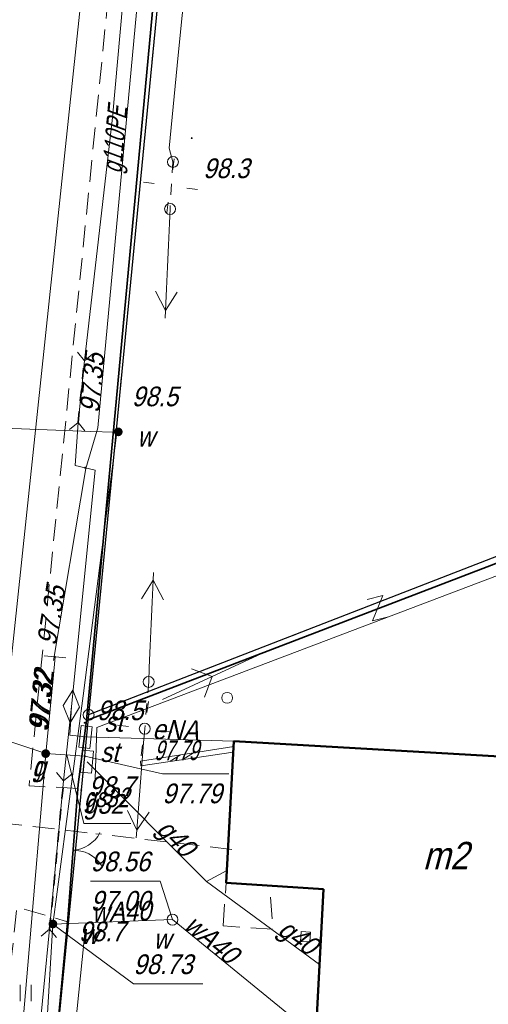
# Model space of a CAD drawing. Extents: x 6530721 to 6531385, y 5978377 to 5979143.
# Tile 130 of 146: x 6530919 to 6530940, y 5979033 to 5979078. Entities that reach past the tile are written whole.
import ezdxf
from ezdxf.enums import TextEntityAlignment as Align

# ---------------------------------------------------------------- set-up
doc = ezdxf.new("R2010")
doc.units = 0
for name, pattern in [('AB_rokocin 2014-08-13 AC2004$0$0.5_0.5', [1, 0.5, -0.5]), ('AB_rokocin 2014-08-13 AC2004$0$1.0_0.5', [1.5, 1, -0.5]), ('AB_rokocin 2014-08-13 AC2004$0$ib05_500', [1, 0.5, -0.5]), ('AB_rokocin 2014-08-13 AC2004$0$l217_500', [2, 1.5, -0.5]), ('AB_rokocin 2014-08-13 AC2004$0$l219_500', [0]), ('AB_rokocin 2014-08-13 AC2004$0$mz1.0_0.5', [1.5, 1, -0.5])]:
    doc.linetypes.add(name, pattern=pattern)
for name, color, linetype, lineweight in [('AB-wymiarowa', 7, 'Continuous', 30), ('AB_rokocin 2014-08-13 AC2004$0$202-Punkt graniczny stabilizowany trwale', 7, 'Continuous', 18), ('AB_rokocin 2014-08-13 AC2004$0$217-Granica konturu klasyfikcyjnego', 7, 'Continuous', 18), ('AB_rokocin 2014-08-13 AC2004$0$219-Linia granicy', 7, 'Continuous', 18), ('AB_rokocin 2014-08-13 AC2004$0$310-podpora obiektu trwale związanego z budynkiem (powierzchnia)', 7, 'Continuous', 18), ('AB_rokocin 2014-08-13 AC2004$0$312-Budynek', 7, 'Continuous', 18), ('AB_rokocin 2014-08-13 AC2004$0$312-Numer ewidencyjny budynku-Atr124', 7, 'Continuous', 18), ('AB_rokocin 2014-08-13 AC2004$0$449-Ściana oporowa rysunek', 7, 'Continuous', 18), ('AB_rokocin 2014-08-13 AC2004$0$507-Opis i rzędna zasuwy-SG', 7, 'Continuous', 18), ('AB_rokocin 2014-08-13 AC2004$0$510-Podpora jednosłupowa symb.-SEPOW', 7, 'Continuous', 18), ('AB_rokocin 2014-08-13 AC2004$0$512-Podpora wielosłupowa linia-SEPOW', 7, 'Continuous', 18), ('AB_rokocin 2014-08-13 AC2004$0$516-Kierunek linii eN-SEPOW', 7, 'Continuous', 18), ('AB_rokocin 2014-08-13 AC2004$0$583-Atrybuty opisowe-SGPOD', 7, 'Continuous', 18), ('AB_rokocin 2014-08-13 AC2004$0$623-Opis rzędnej przewodu-SGPOD', 7, 'Continuous', 18), ('AB_rokocin 2014-08-13 AC2004$0$623-Punkt rzędnej przewodu-SGPOD', 7, 'Continuous', 18), ('AB_rokocin 2014-08-13 AC2004$0$623-Punkt rzędnej przewodu-SGPOD-Atr2', 7, 'Continuous', 18), ('AB_rokocin 2014-08-13 AC2004$0$623-Punkt rzędnej przewodu-SGPOD-Atr3', 7, 'Continuous', 18), ('AB_rokocin 2014-08-13 AC2004$0$687-Mufa na przewodzie-SEPOD', 7, 'Continuous', 18), ('AB_rokocin 2014-08-13 AC2004$0$903-Żywopłot', 7, 'Continuous', 18), ('AB_rokocin 2014-08-13 AC2004$0$905-Brama w ogrodzeniu', 7, 'Continuous', 18), ('AB_rokocin 2014-08-13 AC2004$0$940-Trawnik symb. poj.', 7, 'Continuous', 18), ('AB_rokocin 2014-08-13 AC2004$0$991-Przehaczenie', 7, 'Continuous', 18), ('AB_rokocin 2014-08-13 AC2004$0$chodnik (powierzchnia)', 7, 'Continuous', 18), ('AB_rokocin 2014-08-13 AC2004$0$krawężnik (linia)', 7, 'Continuous', 18), ('AB_rokocin 2014-08-13 AC2004$0$latarnia (punkt)', 7, 'Continuous', 18), ('AB_rokocin 2014-08-13 AC2004$0$ogrodzenie trwałe (linia)', 7, 'Continuous', 18), ('AB_rokocin 2014-08-13 AC2004$0$przepust (linia)', 7, 'Continuous', 18), ('AB_rokocin 2014-08-13 AC2004$0$przepust (linia) - symbol', 7, 'Continuous', 18), ('AB_rokocin 2014-08-13 AC2004$0$przewód elektroenergetyczny (linia)-SEPOD', 7, 'Continuous', 18), ('AB_rokocin 2014-08-13 AC2004$0$przewód elektroenergetyczny (linia)-SEPOD-Atr1', 7, 'Continuous', 18), ('AB_rokocin 2014-08-13 AC2004$0$przewód elektroenergetyczny niskiego napięcia (linia)-SEPOW - symbol', 7, 'Continuous', 18), ('AB_rokocin 2014-08-13 AC2004$0$przewód gazowy (linia)-SG', 7, 'Continuous', 18), ('AB_rokocin 2014-08-13 AC2004$0$przewód gazowy (linia)-SG-Atr1', 7, 'Continuous', 18), ('AB_rokocin 2014-08-13 AC2004$0$przewód kanalizacyjny - projektowany (linia)-SK', 7, 'Continuous', 18), ('AB_rokocin 2014-08-13 AC2004$0$przewód wodociągowy (linia)-SW', 7, 'Continuous', 18), ('AB_rokocin 2014-08-13 AC2004$0$przewód wodociągowy (linia)-SW-Atr1', 7, 'Continuous', 18), ('AB_rokocin 2014-08-13 AC2004$0$punkt wysokościowy naturalny', 7, 'Continuous', 18), ('AB_rokocin 2014-08-13 AC2004$0$punkt wysokościowy naturalny-Atr2', 7, 'Continuous', 18), ('AB_rokocin 2014-08-13 AC2004$0$szafa sterownicza (punkt)-SE', 7, 'Continuous', 18), ('AB_rokocin 2014-08-13 AC2004$0$szafa sterownicza (punkt)-SE-Atr17', 7, 'Continuous', 18), ('AB_rokocin 2014-08-13 AC2004$0$szafa sterownicza (punkt)-SG', 7, 'Continuous', 18), ('AB_rokocin 2014-08-13 AC2004$0$szafa sterownicza (punkt)-SG-Atr17', 7, 'Continuous', 18), ('AB_rokocin 2014-08-13 AC2004$0$trójnik (punkt)-SG', 7, 'Continuous', 18), ('AB_rokocin 2014-08-13 AC2004$0$właz (punkt)-SW', 7, 'Continuous', 18), ('AB_rokocin 2014-08-13 AC2004$0$właz (punkt)-SW-Atr17', 7, 'Continuous', 18), ('AB_rokocin 2014-08-13 AC2004$0$właz (punkt)-SW-Atr2', 7, 'Continuous', 18), ('AB_rokocin 2014-08-13 AC2004$0$właz (punkt)-SW-Atr3', 7, 'Continuous', 18), ('AB_rokocin 2014-08-13 AC2004$0$zasuwa (punkt)-SG', 7, 'Continuous', 18), ('AB_rokocin 2014-08-13 AC2004$0$zasuwa (punkt)-SG-Atr17', 7, 'Continuous', 18), ('AB_rokocin 2014-08-13 AC2004$0$zasuwa (punkt)-SG-Atr2', 7, 'Continuous', 18), ('AB_rokocin 2014-08-13 AC2004$0$zasuwa (punkt)-SW', 7, 'Continuous', 18), ('AB_rokocin 2014-08-13 AC2004$0$zasuwa (punkt)-SW-Atr17', 7, 'Continuous', 18), ('AB_rokocin 2014-08-13 AC2004$0$zasuwa (punkt)-SW-Atr2', 7, 'Continuous', 18)]:
    doc.layers.add(name, color=color, linetype=linetype, lineweight=lineweight)
doc.styles.add('AB_rokocin 2014-08-13 AC2004$0$Standard', font='txt')
doc.linetypes.add('AB_rokocin 2014-08-13 AC2004$0$902-500', pattern='A,3.75,0,[1,ksztalty.shx,S=0.5,R=0,X=0,Y=0],3.75', length=7.5)
doc.linetypes.add('AB_rokocin 2014-08-13 AC2004$0$903-500', pattern='A,0,-0.001,0,[6,ksztalty.shx,S=0.667,R=0,X=0,Y=0],-3', length=3.001)

# ---------------------------------------------------------------- blocks, each defined once
blk = doc.blocks.new('AB_rokocin 2014-08-13 AC2004$0$940P')
at = {"color": 0, "linetype": 'Continuous', "lineweight": 0}
for p, q in [((-0.25, -0.375), (-0.25, 0.375)), ((0.25, -0.375), (0.25, 0.375))]:
    blk.add_line(p, q, dxfattribs=at)
blk = doc.blocks.new('AB_rokocin 2014-08-13 AC2004$0$621')
at = {"linetype": 'Continuous', "lineweight": 0}
h = blk.add_hatch(color=0, dxfattribs=at)
edge = h.paths.add_edge_path()
edge.add_arc((0, 0), 0.05, 0, 360)
blk = doc.blocks.new('AB_rokocin 2014-08-13 AC2004$0$US25')
at = {"linetype": 'Continuous', "lineweight": 0}
h = blk.add_hatch(color=0, dxfattribs=at)
edge = h.paths.add_edge_path()
edge.add_arc((0, 0), 0.2, 0, 360)
blk = doc.blocks.new('AB_rokocin 2014-08-13 AC2004$0$US21')
at = {"color": 0, "linetype": 'Continuous', "lineweight": 13}
for p, q in [((0, -1), (0, 0)), ((-0.5, -1), (0, -1)), ((0, -1), (0.5, -1))]:
    blk.add_line(p, q, dxfattribs=at)
blk = doc.blocks.new('AB_rokocin 2014-08-13 AC2004$0$PW01')
at = {"linetype": 'Continuous', "lineweight": 13}
h = blk.add_hatch(color=0, dxfattribs=at)
edge = h.paths.add_edge_path()
edge.add_arc((0, 0), 0.045, 0, 360)
blk = doc.blocks.new('AB_rokocin 2014-08-13 AC2004$0$687')
at = {"color": 0, "linetype": 'Continuous', "lineweight": 13}
for p, q in [((0, 0.375), (-0.75, 0)), ((-0.75, 0), (0, -0.375)), ((0.75, 0), (0, 0.375)), ((0, -0.375), (0.75, 0))]:
    blk.add_line(p, q, dxfattribs=at)
blk = doc.blocks.new('AB_rokocin 2014-08-13 AC2004$0$905')
at = {"color": 0, "linetype": 'Continuous', "lineweight": 0}
for centre, start, end in [((-1.5, 0), 0, 60), ((1.5, 0), 120, 180)]:
    blk.add_arc(centre, 1.5, start, end, dxfattribs=at)
blk = doc.blocks.new('AB_rokocin 2014-08-13 AC2004$0$US19')
at = {"color": 0, "linetype": 'Continuous', "lineweight": 13}
for p, q in [((-0.5, -0.25), (-0.5, 0.25)), ((-0.5, 0.25), (0.5, 0.25)), ((0.5, -0.25), (0.5, 0.25)), ((-0.5, -0.25), (0.5, -0.25))]:
    blk.add_line(p, q, dxfattribs=at)
blk = doc.blocks.new('AB_rokocin 2014-08-13 AC2004$0$510')
at = {"color": 0, "linetype": 'Continuous', "lineweight": 0}
blk.add_circle((0, 0), 0.25, dxfattribs=at)
blk = doc.blocks.new('AB_rokocin 2014-08-13 AC2004$0$SM01')
at = {"color": 0, "linetype": 'Continuous', "lineweight": 13}
for p, q in [((-0.531, 0.53), (-0.884, 0.883)), ((0.53, 0.53), (0.883, 0.883)), ((-0.531, -0.531), (-0.884, -0.884)), ((0.53, -0.531), (0.883, -0.884))]:
    blk.add_line(p, q, dxfattribs=at)
blk = doc.blocks.new('AB_rokocin 2014-08-13 AC2004$0$516')
at = {"color": 0, "linetype": 'Continuous', "lineweight": 0}
for p, q in [((3.25, 0), (2.543, 0.707)), ((0.75, 0), (5.75, 0)), ((3.25, 0), (2.543, -0.707))]:
    blk.add_line(p, q, dxfattribs=at)
blk = doc.blocks.new('AB_rokocin 2014-08-13 AC2004$0$US22')
at = {"color": 0, "linetype": 'Continuous', "lineweight": 13}
blk.add_circle((0, 0), 0.25, dxfattribs=at)
blk = doc.blocks.new('AB_rokocin 2014-08-13 AC2004$0$991')
at = {"color": 0, "linetype": 'Continuous', "lineweight": 0}
for p, q in [((-0.375, 0.5), (0.375, 0.5)), ((-0.375, -0.5), (0.375, 0.5)), ((-0.375, -0.5), (0.375, -0.5))]:
    blk.add_line(p, q, dxfattribs=at)
blk = doc.blocks.new('AB_rokocin 2014-08-13 AC2004$0$PE04')
at = {"color": 0, "linetype": 'Continuous', "lineweight": 13}
for p, q in [((4.65, 0), (3.784, 0.5)), ((0.65, 0), (0, 0)), ((0.65, 0), (1.65, 0)), ((1.65, 0), (2.65, 0)), ((2.65, 0), (3.65, 0)), ((3.65, 0), (4.65, 0)), ((4.65, 0), (3.784, -0.5)), ((4.65, 0), (5, 0))]:
    blk.add_line(p, q, dxfattribs=at)
blk = doc.blocks.new('AB_rokocin 2014-08-13 AC2004$0$IB05')
at = {"color": 0, "linetype": 'Continuous', "lineweight": 13}
for q in [(0.354, 0.354), (0.354, -0.354)]:
    blk.add_line((0, 0), q, dxfattribs=at)
blk = doc.blocks.new('AB_rokocin 2014-08-13 AC2004$0$202')
at = {"color": 0, "linetype": 'Continuous', "lineweight": 0}
blk.add_circle((0, 0), 0.25, dxfattribs=at)
blk = doc.blocks.new('AB_rokocin 2014-08-13 AC2004')
at = {"layer": 'AB_rokocin 2014-08-13 AC2004$0$217-Granica konturu klasyfikcyjnego', "color": 3, "linetype": 'AB_rokocin 2014-08-13 AC2004$0$l217_500', "lineweight": 18, "flags": 128}
for points in [[(6530921.79, 5979046.56), (6530928.9, 5979119.73)], [(6530921.79, 5979046.56), (6530928.9, 5979119.73)], [(6530921.79, 5979046.56), (6530952.03, 5979058.3)], [(6530921.79, 5979046.56), (6530952.03, 5979058.3)], [(6530920.04, 5979028.58), (6530921.79, 5979046.56)], [(6530920.04, 5979028.58), (6530921.79, 5979046.56)]]:
    blk.add_lwpolyline(points, dxfattribs=at)
at = {"layer": 'AB_rokocin 2014-08-13 AC2004$0$219-Linia granicy', "color": 92, "linetype": 'AB_rokocin 2014-08-13 AC2004$0$l219_500', "lineweight": 30, "flags": 128}
for points in [[(6530928.9, 5979119.73), (6530921.79, 5979046.56)], [(6530928.9, 5979119.73), (6530921.79, 5979046.56)], [(6530952.03, 5979058.3), (6530921.79, 5979046.56)], [(6530952.03, 5979058.3), (6530921.79, 5979046.56)], [(6530921.79, 5979046.56), (6530920.04, 5979028.58)], [(6530921.79, 5979046.56), (6530920.04, 5979028.58)]]:
    blk.add_lwpolyline(points, dxfattribs=at)
at = {"layer": 'AB_rokocin 2014-08-13 AC2004$0$310-podpora obiektu trwale związanego z budynkiem (powierzchnia)', "color": 7, "linetype": 'Continuous', "lineweight": 18, "flags": 128}
blk.add_lwpolyline([(6530931.51, 5979036.65), (6530931.94, 5979036.63), (6530931.91, 5979036.18), (6530931.48, 5979036.2)], close=True, dxfattribs=at)
at = {"layer": 'AB_rokocin 2014-08-13 AC2004$0$312-Budynek', "color": 250, "linetype": 'Continuous', "lineweight": 50, "flags": 128}
for points in [[(6530928.08, 5979038.89), (6530928.44, 5979045.36)], [(6530928.44, 5979045.36), (6530944.03, 5979044.46)], [(6530932.54, 5979038.6), (6530928.08, 5979038.89)], [(6530932.16, 5979031.35), (6530932.54, 5979038.6)]]:
    blk.add_lwpolyline(points, dxfattribs=at)
at = {"layer": 'AB_rokocin 2014-08-13 AC2004$0$449-Ściana oporowa rysunek', "color": 7, "linetype": 'Continuous', "lineweight": 18, "flags": 128}
blk.add_lwpolyline([(6530928.41, 5979044.86), (6530924.18, 5979044.23), (6530924.17, 5979044.45), (6530928.43, 5979045.11)], close=True, dxfattribs=at)
for points in [[(6530925.99, 5979044.73), (6530925.52, 5979044.44)], [(6530926.11, 5979044.52), (6530926.59, 5979044.83)]]:
    blk.add_lwpolyline(points, dxfattribs=at)
at = {"layer": 'AB_rokocin 2014-08-13 AC2004$0$512-Podpora wielosłupowa linia-SEPOW', "color": 7, "linetype": 'AB_rokocin 2014-08-13 AC2004$0$0.5_0.5', "lineweight": 18, "flags": 128}
for points in [[(6530925.65, 5979071.84), (6530925.52, 5979069.69)], [(6530924.54, 5979048.07), (6530924.36, 5979045.93)]]:
    blk.add_lwpolyline(points, dxfattribs=at)
at = {"layer": 'AB_rokocin 2014-08-13 AC2004$0$623-Punkt rzędnej przewodu-SGPOD-Atr2', "color": 52, "linetype": 'ByBlock', "flags": 128}
blk.add_lwpolyline([(6530921.62, 5979044.67), (6530925.17, 5979043.87), (6530928.205, 5979043.87)], dxfattribs=at)
at = {"layer": 'AB_rokocin 2014-08-13 AC2004$0$903-Żywopłot', "color": 7, "linetype": 'AB_rokocin 2014-08-13 AC2004$0$903-500', "lineweight": 18, "flags": 128}
for points in [[(6530922.09, 5979043.64), (6530922.17, 5979045.99), (6530951.3, 5979057.03), (6530951.18, 5979054.78)], [(6530921.65, 5979036.87), (6530920.81, 5979028.66), (6530933.09, 5979028), (6530944.06, 5979027.48)]]:
    blk.add_lwpolyline(points, dxfattribs=at)
at = {"layer": 'AB_rokocin 2014-08-13 AC2004$0$chodnik (powierzchnia)', "color": 252, "linetype": 'AB_rokocin 2014-08-13 AC2004$0$mz1.0_0.5', "lineweight": 18, "flags": 128}
for points in [[(6530921.31, 5979043.2), (6530919.07, 5979043.31), (6530922.63, 5979078.77), (6530924.42, 5979099.84), (6530925.95, 5979119.58)], [(6530919.13, 5979020.89), (6530916.67, 5979021.2), (6530918.52, 5979037.78), (6530920.78, 5979037.12)]]:
    blk.add_lwpolyline(points, dxfattribs=at)
blk.add_lwpolyline([(6530927.95, 5979036.91), (6530928.08, 5979038.89), (6530930.06, 5979038.76), (6530930.23, 5979036.76)], close=True, dxfattribs=at)
at = {"layer": 'AB_rokocin 2014-08-13 AC2004$0$krawężnik (linia)', "color": 252, "linetype": 'Continuous', "lineweight": 18, "flags": 128}
blk.add_lwpolyline([(6530904.673, 5978908.37), (6530904.73, 5978917.41), (6530907.73, 5978953.25), (6530911.65, 5978988.64), (6530917.66, 5979043.57), (6530921.41, 5979078.89), (6530923.24, 5979099.89), (6530924.59, 5979119.74)], dxfattribs=at)
at = {"layer": 'AB_rokocin 2014-08-13 AC2004$0$ogrodzenie trwałe (linia)', "color": 252, "linetype": 'AB_rokocin 2014-08-13 AC2004$0$902-500', "lineweight": 35, "flags": 128}
for points in [[(6530968.1, 5979107.23), (6530935.74, 5979122.88), (6530932.64, 5979121.91), (6530928.81, 5979120.41), (6530925.24, 5979084.31), (6530921.69, 5979046.3), (6530921.31, 5979043.38), (6530920.82, 5979037.05), (6530919.99, 5979028.18), (6530919.19, 5979020.84), (6530919.1, 5979019.79), (6530918.15, 5979011.23), (6530917.81, 5979007.61), (6530917.39, 5979003.59), (6530917, 5978995.92), (6530916.88, 5978994.88)], [(6530952.07, 5979057.95), (6530921.69, 5979046.3)]]:
    blk.add_lwpolyline(points, dxfattribs=at)
at = {"layer": 'AB_rokocin 2014-08-13 AC2004$0$przepust (linia)', "color": 7, "linetype": 'AB_rokocin 2014-08-13 AC2004$0$ib05_500', "lineweight": 35, "flags": 128}
for points in [[(6530921.31, 5979059.93), (6530921.6, 5979062.75)], [(6530920.01, 5979036.77), (6530920.65, 5979043.54)]]:
    blk.add_lwpolyline(points, dxfattribs=at)
at = {"layer": 'AB_rokocin 2014-08-13 AC2004$0$przewód elektroenergetyczny (linia)-SEPOD', "color": 1, "linetype": 'Continuous', "lineweight": 18, "flags": 128}
for points in [[(6530932.44, 5979125.26), (6530931.58, 5979125.48), (6530930.2, 5979119.59), (6530928.96, 5979110.4), (6530927.85, 5979096.96), (6530927.02, 5979087.92), (6530925.89, 5979076.72), (6530925.47, 5979072.47), (6530925.65, 5979071.84)], [(6530910.36, 5978958.43), (6530911.77, 5978972.67), (6530912.92, 5978981.64), (6530913.45, 5978987.15), (6530914.17, 5978994.16), (6530915.25, 5979003.59), (6530915.64, 5979007.93), (6530915.99, 5979011.7), (6530916.7, 5979018.28), (6530918.42, 5979018.19), (6530918.54, 5979019.15), (6530919.23, 5979028.81), (6530920.01, 5979036.77), (6530920.65, 5979043.54), (6530921.01, 5979046.95), (6530922.09, 5979057.75), (6530921.18, 5979057.96), (6530921.31, 5979059.93), (6530921.6, 5979062.75), (6530922.88, 5979073.87), (6530924.43, 5979091.01)], [(6530921.65, 5979045.55), (6530920.93, 5979045.63), (6530921.01, 5979046.95)], [(6530930.35, 5979045.26), (6530928.44, 5979045.36), (6530921.65, 5979045.55)]]:
    blk.add_lwpolyline(points, dxfattribs=at)
at = {"layer": 'AB_rokocin 2014-08-13 AC2004$0$przewód gazowy (linia)-SG', "color": 40, "linetype": 'Continuous', "lineweight": 18, "flags": 128}
for points in [[(6530914.804, 5979131.788), (6530913.91, 5979122.4), (6530913.94, 5979122.12), (6530927.88, 5979118.41), (6530924.84, 5979087.88), (6530922.21, 5979059.68), (6530921.67, 5979057.83), (6530920.19, 5979049.04)], [(6530920.17, 5979048.22), (6530919.83, 5979044.79), (6530919.75, 5979043.69), (6530917.87, 5979021.74), (6530915.7, 5979005.28), (6530915.96, 5978998.83), (6530914.54, 5978995.02), (6530911.45, 5978967.41), (6530911.13, 5978962.57), (6530908.69, 5978941.64), (6530906.49, 5978918.51)], [(6530920.17, 5979048.22), (6530919.83, 5979044.79), (6530919.75, 5979043.69), (6530917.87, 5979021.74), (6530915.7, 5979005.28), (6530915.96, 5978998.83), (6530914.54, 5978995.02), (6530911.45, 5978967.41), (6530911.13, 5978962.57), (6530910.26, 5978954.62)], [(6530920.17, 5979048.22), (6530919.83, 5979044.79), (6530919.75, 5979043.69), (6530917.87, 5979021.74), (6530915.7, 5979005.28), (6530915.96, 5978998.83), (6530914.54, 5978995.02), (6530911.45, 5978967.41), (6530911.13, 5978962.57), (6530910.26, 5978954.62)], [(6530919.83, 5979044.79), (6530921.62, 5979044.67)], [(6530927.18, 5979038.94), (6530921.72, 5979044.42)], [(6530927.18, 5979038.94), (6530928.11, 5979039.45)], [(6530932.36, 5979035.15), (6530927.18, 5979038.94)]]:
    blk.add_lwpolyline(points, dxfattribs=at)
at = {"layer": 'AB_rokocin 2014-08-13 AC2004$0$przewód gazowy (linia)-SG-Atr1', "color": 40, "linetype": 'ByBlock', "flags": 128}
blk.add_lwpolyline([(6530920.8, 5979044.74), (6530921.58, 5979041.59), (6530923.724, 5979041.59)], dxfattribs=at)
at = {"layer": 'AB_rokocin 2014-08-13 AC2004$0$przewód kanalizacyjny - projektowany (linia)-SK', "color": 32, "linetype": 'AB_rokocin 2014-08-13 AC2004$0$1.0_0.5', "lineweight": 18, "flags": 128}
for points in [[(6530921.72, 5979041.17), (6530906.36, 5979042.96)], [(6530928.34, 5979040.41), (6530922.13, 5979041.13)]]:
    blk.add_lwpolyline(points, dxfattribs=at)
at = {"layer": 'AB_rokocin 2014-08-13 AC2004$0$przewód wodociągowy (linia)-SW', "color": 5, "linetype": 'Continuous', "lineweight": 18, "flags": 128}
for points in [[(6530899.712, 5979135.833), (6530902.07, 5979133.52), (6530905.29, 5979130.31), (6530913.14, 5979121.86), (6530915.89, 5979118.93), (6530915.27, 5979108.6), (6530914.39, 5979094.5), (6530913.31, 5979084.19), (6530913.21, 5979077), (6530912.29, 5979065.93), (6530911.62, 5979059.92), (6530921.86, 5979059.52), (6530922.98, 5979059.49)], [(6530923.08, 5979059.47), (6530921.54, 5979047.43), (6530920.16, 5979036.97)], [(6530909.2, 5978955.67), (6530910.66, 5978966.22), (6530911.36, 5978971.06), (6530912.06, 5978977.39), (6530913.94, 5978993.28), (6530915.78, 5979000.87), (6530918.12, 5979012.2), (6530918.84, 5979016.67), (6530919.87, 5979032.14), (6530920.16, 5979036.99)], [(6530925.63, 5979037.2), (6530920.16, 5979037)], [(6530932.19, 5979031.85), (6530925.63, 5979037.2)]]:
    blk.add_lwpolyline(points, dxfattribs=at)
at = {"layer": 'AB_rokocin 2014-08-13 AC2004$0$właz (punkt)-SW-Atr2', "color": 5, "linetype": 'ByBlock', "flags": 128}
blk.add_lwpolyline([(6530925.63, 5979037.2), (6530925.06, 5979038.96), (6530921.885, 5979038.96)], dxfattribs=at)
at = {"layer": 'AB_rokocin 2014-08-13 AC2004$0$zasuwa (punkt)-SG-Atr2', "color": 40, "linetype": 'ByBlock', "flags": 128}
blk.add_lwpolyline([(6530919.83, 5979044.79), (6530917.71, 5979045.49), (6530914.656, 5979045.49)], dxfattribs=at)
at = {"layer": 'AB_rokocin 2014-08-13 AC2004$0$zasuwa (punkt)-SW-Atr2', "color": 5, "linetype": 'ByBlock', "flags": 128}
blk.add_lwpolyline([(6530920.16, 5979037), (6530923.84, 5979034.26), (6530927.015, 5979034.26)], dxfattribs=at)
at = {"layer": 'AB_rokocin 2014-08-13 AC2004$0$202-Punkt graniczny stabilizowany trwale', "color": 7, "linetype": 'Continuous', "lineweight": 18, "rotation": 171.887}
blk.add_blockref('AB_rokocin 2014-08-13 AC2004$0$202', (6530921.79, 5979046.56), dxfattribs=at)
at = {"layer": 'AB_rokocin 2014-08-13 AC2004$0$510-Podpora jednosłupowa symb.-SEPOW', "color": 7, "linetype": 'Continuous', "lineweight": 18}
for p in [(6530925.65, 5979071.84), (6530925.52, 5979069.69), (6530924.54, 5979048.07), (6530928.13, 5979047.34), (6530924.36, 5979045.93)]:
    blk.add_blockref('AB_rokocin 2014-08-13 AC2004$0$510', p, dxfattribs=at)
at = {"layer": 'AB_rokocin 2014-08-13 AC2004$0$516-Kierunek linii eN-SEPOW', "color": 7, "linetype": 'Continuous', "lineweight": 18, "rotation": 24.828}
blk.add_blockref('AB_rokocin 2014-08-13 AC2004$0$516', (6530924.49, 5979046.95), dxfattribs=at)
at = {"layer": 'AB_rokocin 2014-08-13 AC2004$0$623-Punkt rzędnej przewodu-SGPOD', "color": 52, "linetype": 'Continuous', "lineweight": 18}
for p in [(6530921.64, 5979057.86), (6530921.64, 5979057.86), (6530920.25, 5979049.21), (6530920.25, 5979049.21), (6530919.83, 5979044.79), (6530919.83, 5979044.79), (6530921.62, 5979044.67), (6530919.75, 5979043.69)]:
    blk.add_blockref('AB_rokocin 2014-08-13 AC2004$0$621', p, dxfattribs=at)
at = {"layer": 'AB_rokocin 2014-08-13 AC2004$0$687-Mufa na przewodzie-SEPOD', "color": 1, "linetype": 'Continuous', "lineweight": 18, "rotation": 84.91999999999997}
blk.add_blockref('AB_rokocin 2014-08-13 AC2004$0$687', (6530921.01, 5979046.95), dxfattribs=at)
at = {"layer": 'AB_rokocin 2014-08-13 AC2004$0$905-Brama w ogrodzeniu', "color": 252, "linetype": 'Continuous', "lineweight": 35, "rotation": 272.5919999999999}
blk.add_blockref('AB_rokocin 2014-08-13 AC2004$0$905', (6530921.05, 5979040.37), dxfattribs=at)
at = {"layer": 'AB_rokocin 2014-08-13 AC2004$0$940-Trawnik symb. poj.', "color": 7, "linetype": 'Continuous', "lineweight": 18}
blk.add_blockref('AB_rokocin 2014-08-13 AC2004$0$940P', (6530918.92, 5979033.85), dxfattribs=at)
at = {"layer": 'AB_rokocin 2014-08-13 AC2004$0$991-Przehaczenie', "color": 7, "linetype": 'Continuous', "lineweight": 18, "rotation": 14.589}
blk.add_blockref('AB_rokocin 2014-08-13 AC2004$0$991', (6530935.02, 5979051.44), dxfattribs=at)
at = {"layer": 'AB_rokocin 2014-08-13 AC2004$0$latarnia (punkt)', "color": 7, "linetype": 'Continuous', "lineweight": 18}
for p, rotation in [((6530925.54, 5979070.75), 37.23500000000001), ((6530924.36, 5979045.93), 37.38499999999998)]:
    blk.add_blockref('AB_rokocin 2014-08-13 AC2004$0$SM01', p, dxfattribs=dict(at, rotation=rotation))
at = {"layer": 'AB_rokocin 2014-08-13 AC2004$0$przepust (linia) - symbol', "color": 7, "linetype": 'Continuous', "lineweight": 35}
for p, rotation in [((6530921.6, 5979062.75), 84.12900000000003), ((6530921.31, 5979059.93), 264.129), ((6530920.65, 5979043.54), 84.59999999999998), ((6530920.01, 5979036.77), 264.6)]:
    blk.add_blockref('AB_rokocin 2014-08-13 AC2004$0$IB05', p, dxfattribs=dict(at, rotation=rotation))
at = {"layer": 'AB_rokocin 2014-08-13 AC2004$0$przewód elektroenergetyczny niskiego napięcia (linia)-SEPOW - symbol', "color": 1, "linetype": 'Continuous', "lineweight": 18}
for p, rotation in [((6530925.52, 5979069.69), 267.405), ((6530924.54, 5979048.07), 87.405), ((6530924.36, 5979045.93), 265.562)]:
    blk.add_blockref('AB_rokocin 2014-08-13 AC2004$0$PE04', p, dxfattribs=dict(at, rotation=rotation))
at = {"layer": 'AB_rokocin 2014-08-13 AC2004$0$punkt wysokościowy naturalny', "color": 7, "linetype": 'Continuous', "lineweight": 13}
for p in [(6530926.51, 5979072.93), (6530923.08, 5979059.47), (6530921.61, 5979046.2), (6530921.46, 5979043.12), (6530920.82, 5979037.05)]:
    blk.add_blockref('AB_rokocin 2014-08-13 AC2004$0$PW01', p, dxfattribs=at)
at = {"layer": 'AB_rokocin 2014-08-13 AC2004$0$szafa sterownicza (punkt)-SE', "color": 7, "linetype": 'Continuous', "lineweight": 18, "rotation": 84.14400000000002}
blk.add_blockref('AB_rokocin 2014-08-13 AC2004$0$US19', (6530921.65, 5979045.55), dxfattribs=at)
at = {"layer": 'AB_rokocin 2014-08-13 AC2004$0$szafa sterownicza (punkt)-SG', "color": 7, "linetype": 'Continuous', "lineweight": 18, "rotation": 84.80600000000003}
blk.add_blockref('AB_rokocin 2014-08-13 AC2004$0$US19', (6530921.72, 5979044.42), dxfattribs=at)
at = {"layer": 'AB_rokocin 2014-08-13 AC2004$0$trójnik (punkt)-SG', "color": 7, "linetype": 'Continuous', "lineweight": 18, "rotation": 175.075}
blk.add_blockref('AB_rokocin 2014-08-13 AC2004$0$US21', (6530920.17, 5979048.22), dxfattribs=at)
at = {"layer": 'AB_rokocin 2014-08-13 AC2004$0$właz (punkt)-SW', "color": 7, "linetype": 'Continuous', "lineweight": 18}
blk.add_blockref('AB_rokocin 2014-08-13 AC2004$0$US22', (6530925.63, 5979037.2), dxfattribs=at)
at = {"layer": 'AB_rokocin 2014-08-13 AC2004$0$zasuwa (punkt)-SG', "color": 7, "linetype": 'Continuous', "lineweight": 13, "rotation": 84.33899999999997}
blk.add_blockref('AB_rokocin 2014-08-13 AC2004$0$US25', (6530919.83, 5979044.79), dxfattribs=at)
blk.add_blockref('AB_rokocin 2014-08-13 AC2004$0$US25', (6530919.83, 5979044.79), dxfattribs=at)
at = {"layer": 'AB_rokocin 2014-08-13 AC2004$0$zasuwa (punkt)-SG', "color": 7, "linetype": 'Continuous', "lineweight": 13}
blk.add_blockref('AB_rokocin 2014-08-13 AC2004$0$US25', (6530919.83, 5979044.79), dxfattribs=at)
at = {"layer": 'AB_rokocin 2014-08-13 AC2004$0$zasuwa (punkt)-SW', "color": 7, "linetype": 'Continuous', "lineweight": 13}
for p in [(6530923.15, 5979059.5), (6530920.16, 5979037)]:
    blk.add_blockref('AB_rokocin 2014-08-13 AC2004$0$US25', p, dxfattribs=at)
at = {"layer": 'AB_rokocin 2014-08-13 AC2004$0$312-Numer ewidencyjny budynku-Atr124', "color": 7, "linetype": 'ByBlock', "lineweight": 20, "style": 'AB_rokocin 2014-08-13 AC2004$0$Standard', "oblique": 15, "width": 0.896}
blk.add_text('m2', height=1.25, dxfattribs=at).set_placement((6530938.12, 5979040.13), align=Align.MIDDLE_CENTER)
at = {"layer": 'AB_rokocin 2014-08-13 AC2004$0$507-Opis i rzędna zasuwy-SG', "color": 7, "linetype": 'Continuous', "lineweight": 20, "style": 'AB_rokocin 2014-08-13 AC2004$0$Standard', "oblique": 15, "width": 0.574}
blk.add_text('g', height=0.9, dxfattribs=at).set_placement((6530919.23, 5979043.75))
blk.add_text('g', height=0.9, dxfattribs=at).set_placement((6530919.23, 5979043.75))
at = {"layer": 'AB_rokocin 2014-08-13 AC2004$0$583-Atrybuty opisowe-SGPOD', "color": 52, "linetype": 'Continuous', "lineweight": 20, "style": 'AB_rokocin 2014-08-13 AC2004$0$Standard', "oblique": 15, "width": 0.784}
blk.add_text('gs32', height=0.9, dxfattribs=at).set_placement((6530921.58, 5979042.34))
blk.add_text('gs32', height=0.9, dxfattribs=at).set_placement((6530921.58, 5979042.34))
at = {"layer": 'AB_rokocin 2014-08-13 AC2004$0$623-Opis rzędnej przewodu-SGPOD', "color": 52, "linetype": 'Continuous', "lineweight": 20, "style": 'AB_rokocin 2014-08-13 AC2004$0$Standard', "oblique": 15, "width": 0.711}
blk.add_text('g110PE', height=0.9, rotation=84.692, dxfattribs=at).set_placement((6530923.29, 5979071.3))
blk.add_text('g110PE', height=0.9, rotation=84.692, dxfattribs=at).set_placement((6530923.29, 5979071.3))
at = {"layer": 'AB_rokocin 2014-08-13 AC2004$0$623-Opis rzędnej przewodu-SGPOD', "color": 52, "linetype": 'Continuous', "lineweight": 20, "style": 'AB_rokocin 2014-08-13 AC2004$0$Standard', "oblique": 15, "width": 0.674}
blk.add_text('97.79', height=0.9, dxfattribs=at).set_placement((6530924.79, 5979044.49))
blk.add_text('97.79', height=0.9, dxfattribs=at).set_placement((6530924.79, 5979044.49))
at = {"layer": 'AB_rokocin 2014-08-13 AC2004$0$623-Punkt rzędnej przewodu-SGPOD-Atr2', "color": 52, "linetype": 'ByBlock', "lineweight": 20, "style": 'AB_rokocin 2014-08-13 AC2004$0$Standard', "oblique": 15, "width": 0.9}
for s, rotation, p in [('97.35', 84.672, (6530922.27, 5979060.34)), ('97.35', 84.672, (6530922.27, 5979060.34)), ('97.35', 80.443, (6530920.3, 5979049.69)), ('97.35', 80.443, (6530920.3, 5979049.69)), ('97.32', 84.339, (6530919.94, 5979045.86)), ('97.32', 84.339, (6530919.93, 5979045.76)), ('97.32', 84.339, (6530919.93, 5979045.76))]:
    blk.add_text(s, height=0.9, rotation=rotation, dxfattribs=at).set_placement(p)
at = {"layer": 'AB_rokocin 2014-08-13 AC2004$0$623-Punkt rzędnej przewodu-SGPOD-Atr3', "color": 52, "linetype": 'ByBlock', "lineweight": 20, "style": 'AB_rokocin 2014-08-13 AC2004$0$Standard', "oblique": 15, "width": 0.9}
blk.add_text('97.79', height=0.9, dxfattribs=at).set_placement((6530925.17, 5979042.52))
at = {"layer": 'AB_rokocin 2014-08-13 AC2004$0$przewód elektroenergetyczny (linia)-SEPOD-Atr1', "color": 1, "linetype": 'ByBlock', "lineweight": 20, "style": 'AB_rokocin 2014-08-13 AC2004$0$Standard', "oblique": 15, "width": 0.9}
blk.add_text('eNA', height=0.9, rotation=358.397, dxfattribs=at).set_placement((6530924.7, 5979045.46))
at = {"layer": 'AB_rokocin 2014-08-13 AC2004$0$przewód gazowy (linia)-SG-Atr1', "color": 40, "linetype": 'ByBlock', "lineweight": 20, "style": 'AB_rokocin 2014-08-13 AC2004$0$Standard', "oblique": 15, "width": 0.9}
blk.add_text('g32', height=0.9, dxfattribs=at).set_placement((6530921.58, 5979042.04))
for rotation, p in [(314.895, (6530924.85, 5979041.27)), (323.809, (6530930.39, 5979036.59))]:
    blk.add_text('g40', height=0.9, rotation=rotation, dxfattribs=at).set_placement(p)
at = {"layer": 'AB_rokocin 2014-08-13 AC2004$0$przewód wodociągowy (linia)-SW-Atr1', "color": 5, "linetype": 'ByBlock', "lineweight": 20, "style": 'AB_rokocin 2014-08-13 AC2004$0$Standard', "oblique": 15, "width": 0.9}
for rotation, p in [(2.094, (6530921.95, 5979037.07)), (320.801, (6530926.09, 5979036.82))]:
    blk.add_text('wA40', height=0.9, rotation=rotation, dxfattribs=at).set_placement(p)
at = {"layer": 'AB_rokocin 2014-08-13 AC2004$0$punkt wysokościowy naturalny-Atr2', "color": 252, "linetype": 'ByBlock', "lineweight": 20, "style": 'AB_rokocin 2014-08-13 AC2004$0$Standard', "oblique": 15, "width": 0.9}
for s, p in [('98.3', (6530927.03, 5979071.1)), ('98.5', (6530923.77, 5979060.67)), ('98.5', (6530922.18, 5979046.32)), ('98.7', (6530921.79, 5979042.85)), ('98.7', (6530921.34, 5979036.21))]:
    blk.add_text(s, height=0.9, dxfattribs=at).set_placement(p)
at = {"layer": 'AB_rokocin 2014-08-13 AC2004$0$szafa sterownicza (punkt)-SE-Atr17', "color": 7, "linetype": 'ByBlock', "lineweight": 20, "style": 'AB_rokocin 2014-08-13 AC2004$0$Standard', "oblique": 15, "width": 0.9}
blk.add_text('st', height=0.9, dxfattribs=at).set_placement((6530922.51, 5979045.79))
at = {"layer": 'AB_rokocin 2014-08-13 AC2004$0$szafa sterownicza (punkt)-SG-Atr17', "color": 7, "linetype": 'ByBlock', "lineweight": 20, "style": 'AB_rokocin 2014-08-13 AC2004$0$Standard', "oblique": 15, "width": 0.9}
blk.add_text('st', height=0.9, dxfattribs=at).set_placement((6530922.32, 5979044.41))
at = {"layer": 'AB_rokocin 2014-08-13 AC2004$0$właz (punkt)-SW-Atr17', "color": 5, "linetype": 'ByBlock', "lineweight": 20, "style": 'AB_rokocin 2014-08-13 AC2004$0$Standard', "oblique": 15, "width": 0.9}
blk.add_text('w', height=0.9, dxfattribs=at).set_placement((6530924.76, 5979035.87))
at = {"layer": 'AB_rokocin 2014-08-13 AC2004$0$właz (punkt)-SW-Atr2', "color": 5, "linetype": 'ByBlock', "lineweight": 20, "style": 'AB_rokocin 2014-08-13 AC2004$0$Standard', "oblique": 15, "width": 0.9}
blk.add_text('98.56', height=0.9, dxfattribs=at).set_placement((6530921.885, 5979039.41))
at = {"layer": 'AB_rokocin 2014-08-13 AC2004$0$właz (punkt)-SW-Atr3', "color": 5, "linetype": 'ByBlock', "lineweight": 20, "style": 'AB_rokocin 2014-08-13 AC2004$0$Standard', "oblique": 15, "width": 0.9}
blk.add_text('97.00', height=0.9, dxfattribs=at).set_placement((6530921.885, 5979037.61))
at = {"layer": 'AB_rokocin 2014-08-13 AC2004$0$zasuwa (punkt)-SG-Atr17', "color": 7, "linetype": 'ByBlock', "lineweight": 20, "style": 'AB_rokocin 2014-08-13 AC2004$0$Standard', "oblique": 15, "width": 0.9}
blk.add_text('g', height=0.9, dxfattribs=at).set_placement((6530919.23, 5979043.75))
at = {"layer": 'AB_rokocin 2014-08-13 AC2004$0$zasuwa (punkt)-SW-Atr17', "color": 7, "linetype": 'ByBlock', "lineweight": 20, "style": 'AB_rokocin 2014-08-13 AC2004$0$Standard', "oblique": 15, "width": 0.9}
for p in [(6530924.01, 5979058.83), (6530921.44, 5979036.08)]:
    blk.add_text('w', height=0.9, dxfattribs=at).set_placement(p)
at = {"layer": 'AB_rokocin 2014-08-13 AC2004$0$zasuwa (punkt)-SW-Atr2', "color": 5, "linetype": 'ByBlock', "lineweight": 20, "style": 'AB_rokocin 2014-08-13 AC2004$0$Standard', "oblique": 15, "width": 0.9}
blk.add_text('98.73', height=0.9, dxfattribs=at).set_placement((6530923.84, 5979034.71))

msp = doc.modelspace()

# ---------------------------------------------------------------- block references
at = {"layer": 'AB-wymiarowa'}
msp.add_blockref('AB_rokocin 2014-08-13 AC2004', (0, 0), dxfattribs=at)

doc.saveas('drawing.dxf')
